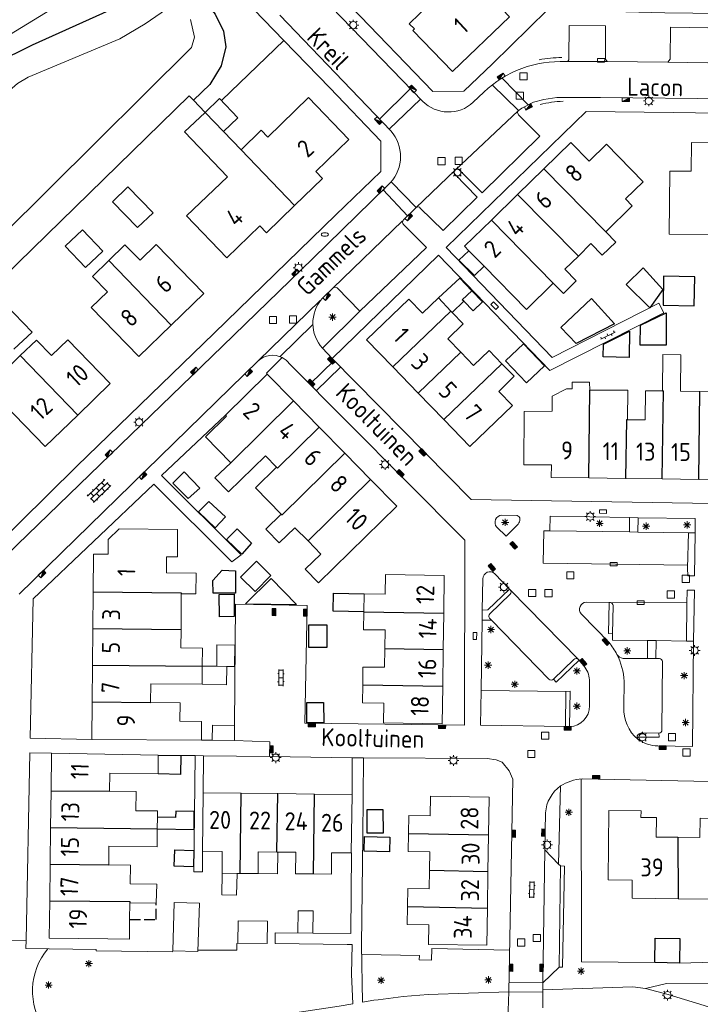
# Model space of a CAD drawing. Extents: x 168769 to 512904, y 516715 to 1559940.
# Tile 174 of 186: x 170398 to 170493, y 519833 to 519970. Entities that reach past the tile are written whole.
import ezdxf

# ---------------------------------------------------------------- set-up
doc = ezdxf.new("R2010")
doc.units = 0
doc.header["$MEASUREMENT"] = 0
doc.linetypes.add('OVERBOUW', pattern=[2, 1.5, -0.5])
doc.layers.get('0').update_dxf_attribs({"linetype": 'CONTINUOUS'})
for name, color, linetype, lineweight in [('B01_HOOFDGEBOUW', 10, 'CONTINUOUS', 0), ('B02_bijgebouw', 12, 'CONTINUOUS', 0), ('B07_scheidingsmuur', 14, 'CONTINUOUS', 25), ('B16_LUIFEL', 6, 'OVERBOUW', 25), ('Q04_wegmarkering', 7, 'CONTINUOUS', 0), ('Q21_LANTAARNPAAL', 7, 'CONTINUOUS', 18), ('Q23_kolk', 7, 'CONTINUOUS', 18), ('Q26_BOOM', 7, 'CONTINUOUS', 18), ('Q28_rioolput', 7, 'CONTINUOUS', 18), ('Q92_BRANDKRAAN', 7, 'CONTINUOUS', 0), ('Q96_STRAATKOLK', 7, 'CONTINUOUS', 0), ('Q97_TROTTOIRKOLK', 7, 'CONTINUOUS', 0), ('S02_symb_open_verh', 7, 'CONTINUOUS', 13), ('T02_RASTER', 34, 'CONTINUOUS', 0), ('T04_Haag', 72, 'CONTINUOUS', 0), ('T51_CULTUURSCHEIDING', 3, 'CONTINUOUS', 0), ('V00_kant_verharding', 252, 'CONTINUOUS', 0), ('V04_Kant_op_inrit', 254, 'CONTINUOUS', 13), ('V11_VERKEERSDREMPEL', 7, 'CONTINUOUS', 0), ('W00_KANT_WATER', 140, 'CONTINUOUS', 0)]:
    doc.layers.add(name, color=color, linetype=linetype, lineweight=lineweight)
for name, color, linetype in [('B14_dakrand_bijgebouw', 30, 'CONTINUOUS'), ('T20_TALUD', 34, 'CONTINUOUS'), ('Z02_Huisnummer', 253, 'CONTINUOUS'), ('Z06_STRAATNAAM', 7, 'CONTINUOUS')]:
    doc.layers.add(name, color=color, linetype=linetype)
doc.styles.add('ISOCP', font='isocp.shx', dxfattribs={"height": 1.8})

# ---------------------------------------------------------------- blocks, each defined once
blk = doc.blocks.new('Q26')
at = {"color": 0}
for p, q in [((-1, 0), (1, 0)), ((-0.7, 0.7), (0.7, -0.7)), ((0.7, 0.7), (-0.7, -0.7)), ((0, 1), (0, -1))]:
    blk.add_line(p, q, dxfattribs=at)
blk = doc.blocks.new('Q21')
at = {"color": 0}
for points in [[(-1.5, 0), (-1, 0)], [(-1.06, 1.06), (-0.71, 0.71)], [(0, 1.5), (0, 1)], [(1.06, 1.06), (0.71, 0.71)], [(1.5, 0), (1, 0)], [(-1.06, -1.06), (-0.71, -0.71)], [(0, -1.5), (0, -1)], [(1.06, -1.06), (0.71, -0.71)]]:
    blk.add_lwpolyline(points, dxfattribs=at)
blk.add_circle((0, 0), 1, dxfattribs=at)
blk = doc.blocks.new('Q28')
at = {"color": 0}
blk.add_lwpolyline([(1, 1), (1, -1), (-1, -1), (-1, 1)], close=True, dxfattribs=at)
blk = doc.blocks.new('Q23')
at = {"color": 0}
blk.add_lwpolyline([(0.99, -0.5), (-0.99, -0.5), (-0.99, 0.5), (0.99, 0.5), (0.99, -0.5)], dxfattribs=at)
blk = doc.blocks.new('Q97')
blk.add_hatch(color=256).paths.add_polyline_path([(-1, 1), (-1, 0), (1, 1)])
blk.add_line((1, 1), (-1, 0))
at = {"color": 0}
for points in [[(-1, 0), (-1, 1), (1, 1), (1, 0), (-1, 0)], [(0, 0.8), (0, 1)]]:
    blk.add_lwpolyline(points, dxfattribs=at)
blk = doc.blocks.new('Q96')
for p, q in [((-1, 0.88), (1, 0.88)), ((-1, 0.75), (1, 0.75)), ((-1, 0.63), (1, 0.63)), ((-1, 0.5), (1, 0.5)), ((-1, 0.38), (1, 0.38)), ((-1, 0.25), (1, 0.25)), ((-1, 0.12), (1, 0.12))]:
    blk.add_line(p, q)
at = {"color": 0}
blk.add_lwpolyline([(1, 1), (1, 0), (-1, 0), (-1, 1), (1, 1)], dxfattribs=at)
blk = doc.blocks.new('Q92')
at = {"color": 0}
blk.add_ellipse((0, 0), major_axis=(-0.991, 0), ratio=0.499983, start_param=1.570796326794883, end_param=7.853981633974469, dxfattribs=at)
blk = doc.blocks.new('S022')
at = {"color": 0}
for p, q in [((0.01, 1.15), (0.31, 1.15)), ((0.31, -2.3), (0.31, 2.3)), ((0.31, 2.1), (1.51, 2.1)), ((0.31, 0), (1.51, 0)), ((1.51, -2.3), (1.51, 2.3)), ((1.51, 1.05), (1.81, 1.05)), ((0.01, -1.15), (0.31, -1.15)), ((0.31, -2.1), (1.51, -2.1)), ((1.51, -1.05), (1.81, -1.05))]:
    blk.add_line(p, q, dxfattribs=at)
blk = doc.blocks.new('S024')
at = {"color": 0}
for p, q in [((0, 1.2), (6.7, 1.2)), ((0, 0), (6.7, 0)), ((0.2, 1.2), (0.2, 0)), ((1.25, 1.5), (1.25, 1.2)), ((1.25, 0), (1.25, -1.2)), ((2.3, 1.2), (2.3, 0)), ((3.35, 1.5), (3.35, 1.2)), ((3.35, 0), (3.35, -1.2)), ((4.4, 1.2), (4.4, 0)), ((5.45, 1.5), (5.45, 1.2)), ((5.45, 0), (5.45, -1.2)), ((6.5, 1.2), (6.5, 0)), ((0, -1.2), (6.7, -1.2)), ((0.2, -1.2), (0.2, -1.5)), ((2.3, -1.2), (2.3, -1.5)), ((4.4, -1.2), (4.4, -1.5)), ((6.5, -1.2), (6.5, -1.5))]:
    blk.add_line(p, q, dxfattribs=at)
blk = doc.blocks.new('S026')
for p, q in [((0, 0), (4.4, 0)), ((0.2, 0.5), (0.2, 0)), ((1.2, 0), (1.2, -0.5)), ((2.2, 0.5), (2.2, 0)), ((3.2, 0), (3.2, -0.5)), ((4.2, 0.5), (4.2, 0))]:
    blk.add_line(p, q)

msp = doc.modelspace()

# ---------------------------------------------------------------- linework, layer by layer
at = {"layer": 'B01_HOOFDGEBOUW'}
for p, q in [((170402.58, 519842.1), (170402.65, 519847.32)), ((170413.82, 519847.02), (170413.78, 519844.71)), ((170410.74, 519842), (170402.58, 519842.1))]:
    msp.add_line(p, q, dxfattribs=at)
for points in [[(170462.79, 519982.76), (170457.57, 519977.71), (170460.02, 519975.18), (170456.26, 519971.53), (170455.56, 519972.26), (170452.71, 519969.48), (170453.41, 519968.76), (170453.19, 519968.55), (170458.72, 519962.82), (170466.65, 519970.46), (170464.56, 519972.64), (170468.71, 519976.64), (170462.79, 519982.76)], [(170436.73, 519944.16), (170440.62, 519947.93), (170439.7, 519948.89), (170444.31, 519953.36), (170438.68, 519959.22), (170433.02, 519953.68), (170432.08, 519954.64), (170429.28, 519951.9)], [(170427.39, 519948.17), (170421.42, 519954.41), (170424.27, 519957.14)], [(170429.28, 519951.9), (170426.83, 519954.47), (170424.27, 519957.14)], [(170482.81, 519945.08), (170485.26, 519947.48), (170480.15, 519952.69), (170477.76, 519950.34), (170475.2, 519952.95), (170471.44, 519949.27)], [(170488.88, 519940.18), (170488.99, 519948.96), (170491.94, 519948.93), (170491.99, 519952.93), (170498.04, 519952.85)], [(170471.44, 519949.27), (170467.79, 519945.71)], [(170427.39, 519948.17), (170421.7, 519942.72), (170427.29, 519936.88), (170431.92, 519941.33), (170432.82, 519940.36), (170436.73, 519944.16)], [(170467.79, 519945.71), (170464.14, 519942.14)], [(170482.81, 519945.08), (170483.75, 519944.13), (170480.05, 519940.51)], [(170488.88, 519940.18), (170497.91, 519940.07), (170497.96, 519944.35)], [(170464.14, 519942.14), (170460.4, 519938.49)], [(170480.05, 519940.51), (170481.45, 519939.08), (170479.56, 519937.24), (170477.99, 519938.85), (170476.24, 519937.12)], [(170410.9, 519936.52), (170413.13, 519938.68), (170415.22, 519936.53), (170417.49, 519938.73), (170424.1, 519931.91), (170419.56, 519927.51)], [(170460.4, 519938.49), (170461.01, 519937.87), (170463.13, 519935.7)], [(170419.56, 519927.51), (170415.04, 519923.13), (170408.42, 519929.96), (170410.68, 519932.15), (170408.61, 519934.29), (170410.9, 519936.52)], [(170475.93, 519933.67), (170474.36, 519935.28), (170476.24, 519937.12)], [(170463.13, 519935.7), (170469, 519929.69)], [(170469, 519929.69), (170472.75, 519933.36), (170474.15, 519931.93), (170475.93, 519933.67)], [(170450.4, 519921.68), (170446.76, 519925.44), (170452.63, 519931.13), (170454.56, 519929.17), (170456.77, 519931.3)], [(170458.47, 519929.47), (170456.77, 519931.3)], [(170458.66, 519929.27), (170458.47, 519929.47)], [(170458.66, 519929.27), (170460.21, 519927.67), (170458.05, 519925.58), (170459.86, 519923.72)], [(170398.55, 519923.25), (170400.82, 519925.43), (170402.9, 519923.27), (170405.18, 519925.47), (170411.08, 519919.35), (170406.55, 519914.98)], [(170459.86, 519923.72), (170461.66, 519921.86), (170463.82, 519923.96), (170465.6, 519922.12)], [(170392.96, 519917.84), (170398.55, 519923.25)], [(170487.96, 519918.34), (170488.02, 519923.39), (170490.52, 519923.36), (170490.46, 519918.31), (170493.17, 519918.27)], [(170453.95, 519918.02), (170450.4, 519921.68)], [(170465.6, 519922.12), (170467.3, 519920.37)], [(170432.93, 519920.68), (170427.11, 519914.95)], [(170436.58, 519916.95), (170432.93, 519920.68)], [(170467.3, 519920.37), (170465.15, 519918.28), (170467.06, 519916.31), (170461.14, 519910.6), (170457.5, 519914.36)], [(170472.58, 519915.5), (170472.6, 519917.63), (170474.61, 519918.64), (170475.37, 519918.63), (170475.39, 519919.58), (170477.81, 519919.55), (170477.85, 519918.46)], [(170483.07, 519914.32), (170483.14, 519918.42), (170477.85, 519918.46)], [(170457.5, 519914.36), (170453.95, 519918.02)], [(170485.54, 519914.29), (170485.59, 519918.37), (170487.96, 519918.34)], [(170493.17, 519918.27), (170501.65, 519918.17)], [(170406.55, 519914.98), (170402.02, 519910.61), (170396.33, 519916.5)], [(170440.15, 519913.31), (170436.58, 519916.95)], [(170427.11, 519914.95), (170427.25, 519914.81), (170424.36, 519911.96), (170427.85, 519908.34)], [(170472.48, 519908.02), (170468.64, 519908.03), (170468.71, 519915.48), (170472.58, 519915.5)], [(170485.54, 519914.29), (170483.07, 519914.32)], [(170443.72, 519909.67), (170440.15, 519913.31)], [(170434.24, 519907.71), (170432.68, 519909.29), (170427.56, 519904.28), (170425.64, 519906.24), (170427.85, 519908.34)], [(170447.29, 519906.02), (170443.72, 519909.67)], [(170434.88, 519901.19), (170431.31, 519904.84), (170434.24, 519907.71)], [(170477.69, 519906.21), (170472.46, 519906.28), (170472.48, 519908.02)], [(170482.79, 519906.15), (170477.69, 519906.21)], [(170487.89, 519906.09), (170482.79, 519906.15)], [(170492.99, 519906.02), (170487.89, 519906.09)], [(170440.06, 519891.6), (170450.96, 519902.27), (170447.29, 519906.02)], [(170498.22, 519905.96), (170492.99, 519906.02)], [(170434.88, 519901.19), (170432.73, 519899.09), (170432.87, 519898.96), (170434.6, 519897.19), (170436.77, 519899.29), (170438.61, 519897.44)], [(170420.97, 519890.09), (170422.98, 519890.08), (170423.02, 519892.97), (170418.92, 519893), (170418.93, 519895.24), (170420.43, 519895.23), (170420.46, 519899.05), (170412.33, 519899.11), (170410.78, 519897.63), (170410.77, 519895.58), (170408.76, 519895.59), (170408.7, 519890.34)], [(170440.06, 519891.6), (170438.21, 519893.49), (170440.39, 519895.62), (170438.61, 519897.44)], [(170446.42, 519890.08), (170449.37, 519890.03), (170449.41, 519892.77), (170457.58, 519892.65), (170457.5, 519887.4)], [(170408.7, 519890.34), (170408.65, 519885.24)], [(170420.97, 519890.09), (170420.93, 519885.12), (170420.91, 519882.54)], [(170446.36, 519887.58), (170446.42, 519890.08)], [(170449.3, 519882.44), (170449.34, 519885.04), (170446.33, 519885.08), (170446.36, 519887.58)], [(170457.5, 519887.4), (170457.43, 519882.3)], [(170408.65, 519885.24), (170408.6, 519880.14)], [(170423.92, 519882.52), (170420.91, 519882.54)], [(170423.89, 519880.01), (170423.92, 519882.52)], [(170446.22, 519877.38), (170446.25, 519879.88), (170449.26, 519879.84), (170449.3, 519882.44)], [(170457.43, 519882.3), (170457.36, 519877.2)], [(170408.6, 519880.14), (170408.55, 519875.04)], [(170423.89, 519880.01), (170423.86, 519877.47)], [(170416.7, 519874.96), (170416.72, 519877.55)], [(170416.72, 519877.55), (170423.86, 519877.47)], [(170457.36, 519877.2), (170457.28, 519871.98), (170449.12, 519872.09), (170449.18, 519874.83), (170446.18, 519874.88), (170446.22, 519877.38)], [(170408.55, 519875.04), (170408.5, 519869.79), (170423.76, 519869.69)], [(170416.7, 519874.96), (170420.81, 519874.91), (170420.78, 519872.33)], [(170420.78, 519872.33), (170423.8, 519872.31)], [(170423.8, 519872.31), (170423.76, 519869.69)], [(170402.84, 519862.62), (170402.91, 519867.87), (170417.76, 519867.61)], [(170417.73, 519865.02), (170417.76, 519867.61)], [(170410.98, 519862.57), (170411.02, 519865.11), (170417.73, 519865.02)], [(170402.78, 519857.52), (170402.84, 519862.62)], [(170414.66, 519859.87), (170414.7, 519862.52), (170410.98, 519862.57)], [(170423.93, 519854.23), (170424.02, 519862.36)], [(170424.02, 519862.36), (170429.29, 519862.3)], [(170429.29, 519862.3), (170434.39, 519862.24)], [(170434.39, 519862.24), (170439.49, 519862.19)], [(170439.49, 519862.19), (170444.74, 519862.13), (170444.63, 519853.98), (170441.89, 519854.01), (170441.86, 519851.02), (170439.35, 519851.05)], [(170452.6, 519856.69), (170452.63, 519859.19), (170455.63, 519859.15), (170455.67, 519861.88), (170463.81, 519861.76), (170463.74, 519856.51)], [(170417.65, 519858.97), (170417.66, 519859.83), (170414.66, 519859.87)], [(170490.13, 519847.61), (170483.71, 519847.69), (170483.75, 519850.19), (170480.37, 519850.25), (170480.5, 519859.89), (170484.97, 519859.83), (170484.96, 519858.93), (170487.12, 519858.9), (170487.09, 519856.19), (170490.11, 519856.16)], [(170490.11, 519856.16), (170493.16, 519856.12), (170493.2, 519858.82), (170494.98, 519858.8), (170494.99, 519859.69), (170499.33, 519859.63)], [(170417.65, 519858.97), (170417.63, 519857.33)], [(170402.71, 519852.42), (170402.78, 519857.52)], [(170410.86, 519852.32), (170410.89, 519854.92), (170417.6, 519854.83), (170417.63, 519857.33)], [(170455.53, 519851.58), (170455.56, 519854.15), (170452.56, 519854.19), (170452.6, 519856.69)], [(170463.74, 519856.51), (170463.66, 519851.41)], [(170426.67, 519851.16), (170426.65, 519851.16), (170426.68, 519854.2), (170423.93, 519854.23)], [(170434.29, 519854.11), (170431.69, 519854.14), (170431.65, 519851.1), (170429.15, 519851.13)], [(170434.42, 519854.11), (170434.37, 519851.09), (170429.15, 519851.14)], [(170439.35, 519851.05), (170436.86, 519851.08), (170436.89, 519854.08), (170434.29, 519854.11)], [(170402.65, 519847.32), (170402.71, 519852.42)], [(170410.86, 519852.32), (170413.88, 519852.28)], [(170413.85, 519849.68), (170413.88, 519852.28)], [(170452.45, 519846.52), (170452.49, 519849.02), (170455.49, 519848.98), (170455.53, 519851.58)], [(170463.66, 519851.41), (170463.59, 519846.31)], [(170426.67, 519851.16), (170428.73, 519851.13)], [(170429.15, 519851.13), (170428.73, 519851.13)], [(170499.31, 519849.98), (170495.69, 519850.03), (170495.65, 519847.53), (170490.13, 519847.61)], [(170413.85, 519849.68), (170417.54, 519849.64), (170417.49, 519846.97), (170413.82, 519847.02)], [(170452.45, 519846.52), (170452.42, 519844.02)], [(170463.59, 519846.31), (170463.52, 519841.12), (170455.38, 519841.24), (170455.42, 519843.98), (170452.42, 519844.02)]]:
    msp.add_lwpolyline(points, dxfattribs=at)
at = {"layer": 'B02_bijgebouw'}
for points in [[(170424.27, 519957.14), (170426.3, 519959.06), (170428.85, 519956.37), (170426.83, 519954.47)], [(170411.39, 519944.67), (170413.54, 519946.75), (170417.03, 519943.16), (170414.89, 519941.08), (170411.39, 519944.67)], [(170421.39, 519907.09), (170423.57, 519904.78), (170421.94, 519903.36), (170419.77, 519905.5), (170421.39, 519907.09)], [(170423.89, 519880.01), (170425.9, 519879.99), (170425.92, 519882.96)], [(170428.39, 519879.97), (170428.42, 519882.94), (170425.92, 519882.96)], [(170427.31, 519879.97), (170425.9, 519879.99)], [(170423.86, 519877.47), (170427.27, 519877.39), (170427.31, 519879.97)], [(170427.31, 519879.97), (170428.39, 519879.97)], [(170428.36, 519869.64), (170428.38, 519871.74), (170425.3, 519871.77), (170425.28, 519869.67), (170428.36, 519869.64)], [(170426.67, 519851.16), (170426.6, 519848.13), (170428.66, 519848.11), (170428.73, 519851.13)], [(170423.5, 519846.97), (170419.98, 519847.07), (170419.77, 519840.36), (170423.28, 519840.26)], [(170423.5, 519846.97), (170423.28, 519840.26)], [(170437.23, 519845.9), (170439.33, 519845.9), (170439.3, 519842.83), (170437.21, 519842.84), (170437.23, 519845.9)], [(170413.78, 519844.71), (170413.75, 519841.97), (170410.74, 519842)], [(170428.85, 519841.43), (170428.88, 519844.53), (170432.95, 519844.48), (170432.91, 519841.38), (170428.85, 519841.43)]]:
    msp.add_lwpolyline(points, dxfattribs=at)
at = {"layer": 'B07_scheidingsmuur'}
for points in [[(170429.28, 519951.9), (170436.73, 519944.16)], [(170471.44, 519949.27), (170480.05, 519940.51)], [(170467.79, 519945.71), (170476.24, 519937.12)], [(170464.14, 519942.14), (170472.75, 519933.36)], [(170410.9, 519936.52), (170419.56, 519927.51)], [(170460.29, 519930.82), (170460.08, 519931.02), (170461.4, 519932.3)], [(170450.4, 519921.68), (170458.47, 519929.47)], [(170398.55, 519923.25), (170406.55, 519914.98)], [(170453.95, 519918.02), (170459.86, 519923.72)], [(170457.5, 519914.36), (170465.6, 519922.12)], [(170477.69, 519906.21), (170477.85, 519918.46)], [(170487.89, 519906.09), (170488.09, 519918.34)], [(170487.96, 519918.34), (170488.09, 519918.34)], [(170493.11, 519914.2), (170493.17, 519918.27)], [(170427.85, 519908.34), (170436.58, 519916.95)], [(170482.92, 519914.32), (170482.79, 519906.15)], [(170483.07, 519914.32), (170482.92, 519914.32)], [(170434.36, 519907.58), (170440.15, 519913.31)], [(170492.99, 519906.02), (170493.11, 519914.2)], [(170435, 519901.07), (170443.72, 519909.67)], [(170434.24, 519907.71), (170434.36, 519907.58)], [(170441.49, 519900.29), (170447.29, 519906.02)], [(170434.88, 519901.19), (170435, 519901.07)], [(170441.49, 519900.29), (170438.61, 519897.44)], [(170408.7, 519890.34), (170420.97, 519890.23), (170420.97, 519890.09)], [(170446.36, 519887.58), (170457.5, 519887.4)], [(170408.65, 519885.24), (170416.84, 519885.16)], [(170416.84, 519885.16), (170420.93, 519885.12)], [(170449.3, 519882.44), (170457.43, 519882.3)], [(170408.6, 519880.14), (170423.89, 519880.01)], [(170446.22, 519877.38), (170457.36, 519877.2)], [(170408.55, 519875.04), (170416.7, 519874.96)], [(170402.84, 519862.62), (170410.98, 519862.57)], [(170429.15, 519851.13), (170429.29, 519862.3)], [(170434.29, 519854.11), (170434.39, 519862.24)], [(170439.35, 519851.05), (170439.49, 519862.19)], [(170402.78, 519857.52), (170417.63, 519857.33)], [(170452.6, 519856.69), (170463.74, 519856.51)], [(170490.11, 519856.16), (170490.13, 519847.61)], [(170402.71, 519852.42), (170410.86, 519852.32)], [(170455.53, 519851.58), (170463.66, 519851.41)], [(170402.65, 519847.32), (170413.82, 519847.21), (170413.82, 519847.02)], [(170452.45, 519846.52), (170463.59, 519846.31)]]:
    msp.add_lwpolyline(points, dxfattribs=at)
at = {"layer": 'B14_dakrand_bijgebouw'}
for points in [[(170407.23, 519940.77), (170404.79, 519938.5), (170407.61, 519935.55), (170410.03, 519937.81), (170407.23, 519940.77)], [(170486.21, 519929.91), (170482.88, 519933.17), (170485.24, 519935.47), (170488.02, 519932.46), (170486.21, 519929.91)], [(170461.4, 519932.3), (170459.73, 519934.03), (170456.77, 519931.3)], [(170492.37, 519930.2), (170492.45, 519934.23), (170488.11, 519934.31), (170488.03, 519930.29), (170492.37, 519930.2)], [(170460.29, 519930.82), (170461.58, 519929.49), (170462.92, 519930.73), (170461.4, 519932.3)], [(170458.66, 519929.27), (170460.29, 519930.82)], [(170481.26, 519927.69), (170475.93, 519924.94), (170473.81, 519927.18), (170478.05, 519931.19), (170481.26, 519927.69)], [(170393.94, 519928.01), (170396.43, 519930.42), (170400.19, 519926.52), (170397.66, 519924.17)], [(170488.48, 519929.22), (170488.47, 519924.71), (170484.86, 519924.7), (170484.9, 519927.49)], [(170484.9, 519927.49), (170488.48, 519929.22)], [(170483.36, 519926.67), (170483.33, 519922.97), (170479.69, 519923.07), (170479.76, 519924.85), (170483.36, 519926.67)], [(170471.51, 519921.83), (170468.62, 519924.91), (170466.11, 519922.55), (170469, 519919.47), (170471.51, 519921.83)], [(170425.66, 519899.25), (170427.13, 519900.81), (170424.81, 519902.94), (170423.37, 519901.5)], [(170423.37, 519901.5), (170425.66, 519899.25)], [(170427.42, 519897.76), (170428.76, 519899.13), (170430.76, 519897.15), (170429.38, 519895.61)], [(170429.38, 519895.61), (170427.29, 519897.6), (170427.42, 519897.76)], [(170431.42, 519894.61), (170429.22, 519892.39), (170431.23, 519890.4), (170433.43, 519892.62), (170431.42, 519894.61)], [(170426.65, 519893.35), (170428.51, 519893.3), (170428.51, 519890.18), (170425.4, 519890.16), (170425.36, 519891.93), (170426.65, 519893.35)], [(170429.91, 519888.68), (170436.99, 519888.61), (170433.48, 519892.22), (170429.91, 519888.68)], [(170428.35, 519890.01), (170428.33, 519886.91), (170426.28, 519886.87), (170426.22, 519889.97), (170428.35, 519890.01)], [(170441.23, 519885.75), (170441.23, 519882.58), (170438.7, 519882.58), (170438.7, 519885.75), (170441.23, 519885.75)], [(170440.77, 519874.95), (170440.79, 519872.11), (170438.45, 519872.09), (170438.43, 519874.93), (170440.77, 519874.95)], [(170449.04, 519860.02), (170449.05, 519856.73), (170446.83, 519856.73), (170446.82, 519860.02), (170449.04, 519860.02)], [(170449.94, 519854.12), (170446.41, 519854.22), (170446.47, 519856.29), (170450, 519856.19), (170449.94, 519854.12)], [(170420.07, 519854.42), (170422.7, 519854.32), (170422.67, 519852.03), (170419.99, 519852.13), (170420.07, 519854.42)], [(170490.31, 519838.63), (170486.87, 519838.74), (170486.93, 519842.11), (170490.38, 519842.08), (170490.31, 519838.63)]]:
    msp.add_lwpolyline(points, dxfattribs=at)
at = {"layer": 'B14_dakrand_bijgebouw', "flags": 128}
for points in [[(170461.01, 519937.87), (170459.62, 519936.56), (170461.77, 519934.43), (170463.13, 519935.7)], [(170446.36, 519887.58), (170442.12, 519887.66), (170442.14, 519890.17), (170446.42, 519890.08)], [(170417.76, 519867.61), (170420.91, 519867.56), (170420.87, 519864.93), (170417.73, 519865.02)], [(170417.63, 519857.33), (170422.74, 519857.27), (170422.77, 519859.75), (170420.2, 519859.8), (170420.18, 519858.94), (170417.65, 519858.97)]]:
    msp.add_lwpolyline(points, dxfattribs=at)
at = {"layer": 'B16_LUIFEL'}
msp.add_lwpolyline([(170413.78, 519844.71), (170417.45, 519844.7), (170417.49, 519846.97)], dxfattribs=at)
at = {"layer": 'Q04_wegmarkering'}
for points in [[(170474.52, 519964.2), (170480.26, 519964.21)], [(170488.7, 519964.15), (170499.85, 519963.96)], [(170459.09, 519949.09), (170467.84, 519957.34)], [(170453.63, 519943.85), (170459.09, 519949.09)], [(170451.75, 519942.02), (170442.07, 519932.67)], [(170472.28, 519898.84), (170471.44, 519898.83), (170471.32, 519894.35), (170491.46, 519894.07)], [(170466.76, 519890.64), (170476.24, 519880.94)], [(170491.35, 519888.84), (170480.7, 519888.87)], [(170462.73, 519876.62), (170462.64, 519871.76), (170474.45, 519871.59)], [(170471.31, 519835.9), (170471.59, 519854.4)]]:
    msp.add_lwpolyline(points, dxfattribs=at)
msp.add_lwpolyline([(170484.54, 519869.81, -0.234043), (170482.56, 519874.3), (170482.6, 519877.9, 0.107767), (170481.62, 519881.64)], format="xyb", dxfattribs=at)
at = {"layer": 'T02_RASTER'}
for points in [[(170486.87, 519838.74), (170476.7, 519838.81), (170476.62, 519864.19)], [(170399.36, 519841.83), (170399.33, 519840.69)], [(170419.77, 519840.36), (170419.76, 519840.22), (170409.13, 519840.36), (170409.13, 519840.52), (170399.33, 519840.69)], [(170446.14, 519839.84), (170454.11, 519839.68), (170454.09, 519839.08), (170455.79, 519839.05), (170455.83, 519840.65)], [(170455.83, 519840.65), (170466.67, 519840.44)], [(170495.1, 519838.76), (170490.31, 519838.63)]]:
    msp.add_lwpolyline(points, dxfattribs=at)
at = {"layer": 'T04_Haag'}
msp.add_lwpolyline([(170426.61, 519958.83), (170435.24, 519967.17)], dxfattribs=at)
at = {"layer": 'T20_TALUD'}
for points in [[(170375.35, 519914.02), (170369.33, 519913.46), (170364.26, 519915.02), (170360.39, 519918.58), (170358.78, 519922.46), (170358.96, 519925.66), (170360.1, 519928.89), (170361.71, 519932.31), (170366.07, 519937.58), (170380.27, 519950.97), (170391.9, 519961.43), (170395.05, 519963.97), (170400.25, 519966.56), (170418.89, 519975), (170421.64, 519974.7), (170423.93, 519973.09)], [(170423.93, 519973.09), (170425.7, 519970.81), (170426.83, 519968.46), (170427.19, 519966.25), (170426.53, 519963.6), (170424.95, 519961.02)], [(170424.95, 519961.02), (170422.65, 519958.85)]]:
    msp.add_lwpolyline(points, dxfattribs=at)
at = {"layer": 'T51_CULTUURSCHEIDING'}
for points in [[(170375.35, 519914.02), (170396.27, 519934.22), (170422.07, 519959.46), (170422.65, 519958.85)], [(170422.65, 519958.85), (170424.27, 519957.14)], [(170557.53, 519843.33), (170531.17, 519843.31), (170530.63, 519835.58), (170488.5, 519835.78), (170485.59, 519835.09)], [(170423.29, 519840.43), (170428.7, 519840.46)], [(170428.7, 519840.46), (170428.7, 519841.35), (170428.85, 519841.43)]]:
    msp.add_lwpolyline(points, dxfattribs=at)
msp.add_lwpolyline([(170402.38, 519840.64, 0.342939), (170401.98, 519829.44)], format="xyb", dxfattribs=at)
at = {"layer": 'V00_kant_verharding'}
for points in [[(170531.95, 519999.23), (170531.65, 519998.37), (170530.13, 519997.29), (170518.66, 519998.28), (170504.23, 519999.58), (170504.12, 519994.95), (170504.12, 519994.87), (170503.89, 519970.82), (170488.3, 519971.02), (170471.93, 519971.41), (170464.28, 519963.89), (170460.3, 519960.09), (170455.98, 519960.06), (170444.62, 519971.86), (170443.64, 519972.87), (170437.41, 519979.29), (170430.19, 519986.73), (170423.97, 519993.26)], [(170454.56, 519958.7), (170422.12, 519992.28)], [(170386.19, 519883.96), (170386.25, 519888.07), (170394.5, 519896.13), (170406.44, 519907.86), (170425.54, 519926.36), (170442.46, 519942.85), (170448.75, 519948.92), (170448.75, 519953.13), (170441.63, 519960.56), (170435.24, 519967.17), (170420, 519982.92), (170414.84, 519978.85), (170392.01, 519964.86), (170380.22, 519953.56), (170360.71, 519934.82), (170356.72, 519930.97)], [(170450.13, 519954.56), (170434.68, 519970.67)], [(170474.96, 519969.24), (170474.93, 519964.62)], [(170474.96, 519969.24), (170480.02, 519969.2), (170480.02, 519964.54), (170480.26, 519964.21), (170488.7, 519964.15), (170489, 519964.56), (170489.05, 519968.99), (170499.46, 519968.83), (170499.4, 519964.37), (170499.85, 519963.96), (170503.59, 519963.9), (170505.9, 519963.87), (170509.61, 519963.81), (170509.96, 519964.21), (170510.04, 519968.67), (170520.87, 519968.43), (170520.85, 519964), (170521.26, 519963.62), (170527.9, 519963.52)], [(170463.08, 519959.96), (170461.6, 519958.54)], [(170470.9, 519953.83), (170467.9, 519956.8), (170467.75, 519957.11), (170467.84, 519957.34), (170468.39, 519957.74), (170470, 519958.55), (170471.44, 519958.95), (170473.24, 519959.21), (170474.41, 519959.23), (170479.32, 519959.19), (170497.39, 519959), (170515.51, 519958.77), (170526.64, 519958.56)], [(170457.83, 519938.31), (170477.35, 519957.27), (170489.44, 519957.1), (170514.38, 519956.75), (170525.46, 519956.6), (170535.02, 519932.25), (170540.11, 519919.62), (170546.87, 519902.55), (170546.74, 519876.54)], [(170462.85, 519945.95), (170470.9, 519953.83)], [(170459.68, 519949.1), (170462.85, 519945.95)], [(170449.51, 519946.76), (170450.08, 519947.35)], [(170454.24, 519943.8), (170457.41, 519940.66), (170462.17, 519945.31), (170459.04, 519948.51)], [(170449.51, 519946.76), (170439.27, 519936.77), (170426.69, 519924.57), (170411.1, 519909.46), (170398.14, 519896.88), (170394.3, 519893.1), (170391.89, 519890.51), (170390.17, 519887.89), (170389.3, 519885.8), (170388.16, 519878.23), (170387.7, 519846.04)], [(170451.88, 519942.15), (170453.63, 519943.85)], [(170455.11, 519938.33), (170451.89, 519941.53)], [(170445.82, 519929.45), (170455.11, 519938.33)], [(170456.78, 519937.23), (170472.28, 519921.17), (170488.14, 519929.2), (170487.46, 519930.54), (170472.59, 519923), (170457.83, 519938.31)], [(170456.78, 519937.23), (170441.95, 519922.87)], [(170442.07, 519932.67), (170440.54, 519931.16)], [(170445.82, 519929.45), (170442.68, 519932.68)], [(170440.63, 519924.27), (170445.82, 519929.45)], [(170440.63, 519924.27), (170441.95, 519922.87)], [(170431.67, 519922.54), (170398.39, 519890.05)], [(170435.02, 519922.97), (170432.84, 519920.81), (170432.93, 519920.68)], [(170441.95, 519922.87), (170461.3, 519903.23)], [(170436, 519922.15), (170460.42, 519897.55)], [(170418.23, 519906.54), (170427.11, 519914.95)], [(170418.23, 519906.54), (170429.31, 519895.5), (170428.02, 519894.52), (170417.14, 519905.36), (170400.35, 519889.38)], [(170520.67, 519872.65), (170519.83, 519871.06), (170518.72, 519869.68), (170516.82, 519868.85), (170514.84, 519868.57), (170494.43, 519868.81), (170494.9, 519902.66), (170461.3, 519903.23)], [(170465.61, 519901.04), (170467.72, 519900.98)], [(170483.34, 519898.7), (170472.28, 519898.84), (170472.33, 519900.89), (170483.34, 519900.7)], [(170491.57, 519898.57), (170492.5, 519898.56), (170492.4, 519892.57), (170491.47, 519892.59), (170491.45, 519893.66), (170491.57, 519898.57), (170484.52, 519898.67), (170484.56, 519900.67), (170483.34, 519900.7), (170483.34, 519898.7), (170484.52, 519898.67)], [(170492.5, 519898.56), (170492.52, 519900.56), (170484.56, 519900.67)], [(170467.87, 519899.79), (170466.17, 519898.12), (170464.88, 519899.35)], [(170460.37, 519871.76), (170460.42, 519897.55)], [(170466.65, 519890.74), (170463.64, 519887.84), (170462.87, 519887.82)], [(170491.29, 519883.5), (170491.35, 519888.75), (170491.4, 519890.59), (170492.39, 519890.59), (170492.28, 519883.46), (170491.29, 519883.5)], [(170399.94, 519869.97), (170400.35, 519889.38)], [(170428.38, 519871.74), (170428.52, 519888.65), (170438.51, 519888.47), (170438.16, 519872.06), (170460.37, 519871.76)], [(170480.51, 519888.87), (170480.45, 519884.53), (170481.01, 519884.51)], [(170462.87, 519887.82), (170462.85, 519886.4)], [(170462.73, 519876.62), (170462.85, 519886.4)], [(170462.85, 519886.4), (170464.14, 519886.42)], [(170481.01, 519884.51), (170481, 519883.61), (170485.87, 519883.58)], [(170485.87, 519881.09), (170485.87, 519883.58)], [(170485.87, 519883.58), (170487.06, 519883.56)], [(170487.06, 519883.56), (170487.04, 519881.08)], [(170487.06, 519883.56), (170491.29, 519883.5)], [(170491.29, 519883.5), (170491.29, 519883.5)], [(170472.77, 519878.18), (170473.15, 519877.77), (170476.36, 519880.83)], [(170476.36, 519880.83), (170476.36, 519880.83), (170477.15, 519879.86)], [(170487.04, 519881.08), (170485.87, 519881.09)], [(170477.81, 519877.81), (170477.8, 519874.47)], [(170474.52, 519876.48), (170462.73, 519876.62)], [(170475.03, 519871.59), (170474.45, 519871.59), (170474.52, 519876.48), (170475.09, 519876.5), (170475.03, 519871.59)], [(170487.46, 519870.68), (170487.47, 519870.12), (170484.42, 519870.13)], [(170408.5, 519869.79), (170399.94, 519869.97)], [(170423.76, 519869.69), (170425.28, 519869.67)], [(170433.25, 519867.4), (170433.28, 519869.46), (170428.36, 519869.64)], [(170399.36, 519841.83), (170399.9, 519867.93)], [(170402.91, 519867.87), (170399.9, 519867.93)], [(170422.89, 519867.54), (170420.91, 519867.56)], [(170422.7, 519851.35), (170422.89, 519867.54)], [(170424.08, 519867.53), (170422.89, 519867.54)], [(170424.02, 519862.36), (170424.08, 519867.53)], [(170433.25, 519867.4), (170424.08, 519867.53)], [(170433.25, 519867.4), (170444.77, 519867.24)], [(170444.74, 519862.13), (170444.77, 519867.24)], [(170446.32, 519867.23), (170444.77, 519867.24)], [(170446.32, 519867.23), (170446.24, 519856.26)], [(170463.56, 519867.13), (170446.32, 519867.23)], [(170466.57, 519834.66), (170467.13, 519864.28), (170466.59, 519865.4), (170465.64, 519866.64), (170464.8, 519866.94), (170463.56, 519867.13)], [(170496.77, 519863.88), (170476.77, 519864.29)], [(170473.48, 519852.44), (170473.76, 519863.31)], [(170471.67, 519859.58), (170471.59, 519854.4), (170473.48, 519852.44)], [(170446.06, 519841.19), (170446.24, 519856.26)], [(170423.93, 519854.23), (170423.9, 519851.33), (170422.7, 519851.35)], [(170444.64, 519853.98), (170444.57, 519842.74), (170434.02, 519842.85), (170434.04, 519841.37), (170444.06, 519841.22), (170444.74, 519841.21)], [(170473.48, 519852.44), (170473.77, 519852.17)], [(170473.55, 519838.06), (170474.05, 519838.09), (170474.33, 519852.16), (170473.77, 519852.17)], [(170473.77, 519852.17), (170473.55, 519838.06)], [(170552.58, 519847.9), (170557.54, 519847.62), (170557.53, 519843.33), (170557.52, 519838.53), (170539.56, 519838.93), (170513.62, 519826.67), (170488.75, 519834.28), (170485.59, 519835.09), (170483.82, 519835.32)], [(170399.36, 519841.83), (170394.61, 519841.76), (170394.56, 519829.53), (170407.09, 519829.37), (170407.19, 519829.37), (170420.71, 519829.31), (170442.95, 519832.63), (170444.83, 519832.95)], [(170444.68, 519837.11), (170444.74, 519841.21)], [(170446.19, 519833.19), (170446.06, 519841.19)], [(170473.55, 519838.06), (170471.31, 519835.9), (170471.28, 519834.93)], [(170444.68, 519837.11), (170444.83, 519832.95)], [(170471.28, 519834.93), (170483.82, 519835.32)], [(170471.28, 519834.93), (170471.29, 519832.43)], [(170446.19, 519833.19), (170447.75, 519833.46), (170448.36, 519833.54), (170451.85, 519834.01), (170455.35, 519834.25), (170466.57, 519834.66)], [(170466.57, 519834.66), (170466.46, 519832.02), (170466.43, 519831.37), (170466.36, 519829.57)]]:
    msp.add_lwpolyline(points, dxfattribs=at)
for points in [[(170474.52, 519964.2, 0.205415), (170463.08, 519959.96)], [(170474.93, 519964.62, -0.382599), (170474.52, 519964.2)], [(170461.6, 519958.54, -0.405572), (170454.56, 519958.7)], [(170450.08, 519947.35, 0.384211), (170450.13, 519954.56)], [(170459.04, 519948.51, -0.893072), (170459.68, 519949.1)], [(170453.63, 519943.85, -0.485918), (170454.24, 519943.8)], [(170451.89, 519941.53, -0.363782), (170451.88, 519942.15)], [(170442.68, 519932.68, 0.33607), (170442.07, 519932.67)], [(170440.54, 519931.16, 0.377122), (170440.63, 519924.27)], [(170431.67, 519922.54, -0.311316), (170435.02, 519922.97)], [(170435.02, 519922.97, -0.110743), (170436, 519922.15)], [(170464.88, 519899.35, -0.627146), (170465.61, 519901.04)], [(170467.72, 519900.98, -0.354477), (170468.11, 519900.49)], [(170468.11, 519900.49, -0.162235), (170467.87, 519899.79)], [(170462.87, 519887.82), (170462.94, 519892.17, -0.65696), (170464.62, 519892.87), (170466.65, 519890.74)], [(170466.65, 519890.74), (170466.76, 519890.64, -0.343219), (170466.77, 519890.03), (170463.9, 519887.3, 0.36523), (170463.85, 519886.7), (170464.14, 519886.42)], [(170485.87, 519881.09), (170482.48, 519881.09, -0.224126), (170481.62, 519881.64, 0.04455), (170480.52, 519883.3), (170476.66, 519887.26, -0.614419), (170477.32, 519888.93), (170480.51, 519888.87)], [(170480.51, 519888.87), (170480.7, 519888.87, -0.32804), (170481.08, 519888.45), (170481.01, 519884.51)], [(170464.14, 519886.42), (170472.15, 519878.21, 0.403855), (170472.77, 519878.18)], [(170492.28, 519883.46), (170492.12, 519868.83), (170487.32, 519868.9, -0.154951), (170484.54, 519869.81, -0.179668), (170484.42, 519870.13)], [(170472.77, 519878.18), (170475.63, 519880.92, -0.386606), (170476.24, 519880.94), (170476.36, 519880.83)], [(170487.46, 519870.68, 0.377466), (170487.88, 519871.09), (170487.95, 519880.64, 0.310362), (170487.53, 519881.09), (170487.04, 519881.08)], [(170477.15, 519879.86, -0.151133), (170477.81, 519877.81)], [(170477.8, 519874.47, -0.408355), (170475.03, 519871.59)], [(170484.42, 519870.13, -0.168434), (170484.52, 519870.43, -0.18268), (170485.2, 519870.72), (170487.46, 519870.68)], [(170476.77, 519864.29, 0.133241), (170473.76, 519863.31)], [(170473.76, 519863.31, 0.224131), (170471.67, 519859.58)]]:
    msp.add_lwpolyline(points, format="xyb", dxfattribs=at)
at = {"layer": 'V04_Kant_op_inrit'}
for points in [[(170473.93, 519964.76, 0.058586), (170470.79, 519964.45)], [(170474.12, 519958.68, 0.050352), (170470.92, 519958.24)]]:
    msp.add_lwpolyline(points, format="xyb", dxfattribs=at)
at = {"layer": 'V11_VERKEERSDREMPEL'}
for points in [[(170467.93, 519957.42), (170464.26, 519960.98)], [(170465.62, 519961.92), (170469.25, 519958.21)], [(170452.85, 519960.4), (170448.56, 519956.19)], [(170449.89, 519954.78), (170454.27, 519958.98)], [(170453.65, 519943.88), (170450.17, 519947.45)], [(170449.06, 519946.33), (170452.46, 519942.72)], [(170440.3, 519930.92), (170431.67, 519922.54)], [(170434.69, 519923.09), (170439.26, 519927.61)], [(170442.23, 519922.58), (170438.87, 519919.26)], [(170439.75, 519918.37), (170443.14, 519921.66)], [(170466.59, 519835.96), (170471.31, 519835.9)], [(170471.28, 519834.6), (170466.57, 519834.66)]]:
    msp.add_lwpolyline(points, dxfattribs=at)
at = {"layer": 'W00_KANT_WATER'}
for points in [[(170418.92, 519971.53), (170415.92, 519969.46), (170412.43, 519967.4), (170399.64, 519962.04), (170398.16, 519961.15), (170394.35, 519957.84), (170370.97, 519934.64), (170366.9, 519930.21), (170365.53, 519927.74), (170364.66, 519925.06), (170364.71, 519923.04), (170365.44, 519921.76), (170367.32, 519919.54), (170368.48, 519918.84), (170369.69, 519918.55), (170371.16, 519918.48)], [(170371.16, 519918.48), (170373.07, 519919.09), (170375.11, 519920.02), (170377.51, 519921.86), (170382.7, 519926.79), (170422.39, 519966.18), (170422.81, 519967.6), (170422.23, 519970.09)]]:
    msp.add_lwpolyline(points, dxfattribs=at)

# ---------------------------------------------------------------- block references
at = {"layer": 'Q21_LANTAARNPAAL', "xscale": 0.5, "yscale": 0.5}
for p in [(170444.91, 519969.29), (170486.04, 519958.73), (170459.4, 519948.78), (170437.28, 519935.5), (170415.1, 519913.97), (170449.33, 519908.1), (170477.89, 519900.84), (170465.88, 519891.02), (170492.43, 519882.19), (170485.17, 519870.09), (170434.11, 519867.26), (170458.86, 519866.87), (170471.88, 519855.11), (170488.65, 519834.18)]:
    msp.add_blockref('Q21', p, dxfattribs=at)
at = {"layer": 'Q23_kolk'}
for p, xscale, yscale, rotation in [((170479.41, 519964.38), 0.4999999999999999, 0.4999999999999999, 359.4399838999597), ((170464.58, 519930.22), 0.4999999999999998, 0.4999999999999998, 134.8476989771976), ((170479.66, 519901.54), 0.5, 0.5, 359.4399838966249), ((170461.84, 519884.2), 0.4999999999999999, 0.4999999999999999, 268.6516947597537)]:
    msp.add_blockref('Q23', p, dxfattribs=dict(at, xscale=xscale, yscale=yscale, rotation=rotation))
at = {"layer": 'Q23_kolk', "xscale": 0.5, "yscale": 0.5}
for p in [(170481.16, 519894.21), (170484.9, 519888.86)]:
    msp.add_blockref('Q23', p, dxfattribs=at)
at = {"layer": 'Q26_BOOM', "xscale": 0.5, "yscale": 0.5}
for p in [(170442.02, 519928.62), (170466.05, 519900.03), (170479.2, 519899.89), (170485.67, 519899.49), (170491.38, 519899.68), (170464.07, 519885.1), (170483.05, 519882.13), (170463.68, 519880.14), (170476.04, 519879.33), (170490.97, 519878.68), (170467.39, 519877.47), (170476.04, 519874.42), (170491.17, 519872.15), (170474.91, 519859.65), (170408.09, 519838.57), (170476.61, 519837.52), (170448.78, 519836.24), (170463.71, 519836.3), (170402.5, 519835.58)]:
    msp.add_blockref('Q26', p, dxfattribs=at)
at = {"layer": 'Q28_rioolput', "xscale": 0.5, "yscale": 0.5}
for p in [(170468.61, 519962.16), (170468.1, 519959.47), (170457.2, 519950.35), (170459.58, 519950.39), (170433.74, 519928.21), (170436.51, 519928.29), (170475.13, 519892.66), (170491.2, 519892.17), (170469.81, 519890.18), (170472.09, 519890.16), (170489.11, 519889.99), (170471.61, 519870.32), (170489.27, 519870.1), (170469.69, 519867.76), (170491.29, 519867.97), (170468.27, 519841.52), (170470.47, 519842.13)]:
    msp.add_blockref('Q28', p, dxfattribs=at)
at = {"layer": 'Q92_BRANDKRAAN', "xscale": 0.5, "yscale": 0.5}
msp.add_blockref('Q92', (170440.95, 519940.13), dxfattribs=at)
at = {"layer": 'Q96_STRAATKOLK'}
for p, xscale, yscale, rotation in [((170442.04, 519922.77), 0.5, 0.5, 134.1776290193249), ((170438.87, 519919.26), 0.4999999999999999, 0.4999999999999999, 314.9695397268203), ((170454.74, 519909.95), 0.4999999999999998, 0.4999999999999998, 134.3603607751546), ((170451.3, 519906.69), 0.4999999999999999, 0.4999999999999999, 314.9695397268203), ((170467.43, 519896.99), 0.4999999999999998, 0.4999999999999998, 132.5924947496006), ((170464, 519893.58), 0.5, 0.5, 311.5855054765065), ((170433.63, 519887.54), 0.5, 0.5, 268.9231384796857), ((170438.49, 519887.45), 0.5, 0.5, 88.92313847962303), ((170480.25, 519883.59), 0.5, 0.5, 133.7202007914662), ((170476.73, 519880.38), 0.5, 0.5, 311.5855054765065), ((170439.15, 519872.04), 0.5, 0.5, 179.4682064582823), ((170457.27, 519871.8), 0.5, 0.5, 179.4682064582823), ((170474.75, 519871.59), 0.5, 0.5, 179.4682064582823), ((170433.27, 519868.42), 0.5, 0.5, 268.9231384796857), ((170487.98, 519868.89), 0.5, 0.5, 179.4682064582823), ((170478.72, 519864.28), 0.4999999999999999, 0.4999999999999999, 359.1384742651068), ((170466.98, 519856.66), 0.4999999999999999, 0.4999999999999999, 268.9231384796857), ((170471.63, 519856.81), 0.4999999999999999, 0.4999999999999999, 88.75089146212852), ((170466.63, 519838), 0.4999999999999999, 0.4999999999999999, 268.9231384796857), ((170471.37, 519837.98), 0.4999999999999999, 0.4999999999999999, 88.7939512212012)]:
    msp.add_blockref('Q96', p, dxfattribs=dict(at, xscale=xscale, yscale=yscale, rotation=rotation))
at = {"layer": 'Q97_TROTTOIRKOLK'}
for p, xscale, yscale, rotation in [((170465.63, 519961.93), 0.5, 0.5, 31.68449081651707), ((170453.01, 519960.24), 0.5, 0.5, 314.1167219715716), ((170469.17, 519958.13), 0.5, 0.5, 206.2642172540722), ((170482.86, 519959.15), 0.4999999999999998, 0.4999999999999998, 179.3538343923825), ((170448.59, 519956.16), 0.5, 0.5, 133.7202007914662), ((170448.93, 519946.2), 0.5, 0.5, 43.68843385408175), ((170452.46, 519942.72), 0.4999999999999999, 0.4999999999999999, 224.4492310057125), ((170437.04, 519934.61), 0.5, 0.5, 44.11672196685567), ((170441.03, 519931.65), 0.5, 0.5, 227.1323684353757), ((170422.96, 519920.95), 0.5, 0.5, 44.11672196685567), ((170430.15, 519921.06), 0.5, 0.5, 224.1776290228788), ((170411.06, 519909.43), 0.5, 0.5, 44.11672196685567), ((170415.45, 519906.71), 0.5, 0.5, 224.1776290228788), ((170401.42, 519893), 0.4999999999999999, 0.4999999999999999, 224.1776290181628)]:
    msp.add_blockref('Q97', p, dxfattribs=dict(at, xscale=xscale, yscale=yscale, rotation=rotation))
at = {"layer": 'S02_symb_open_verh'}
for name, p, xscale, yscale, rotation in [('S026', (170479.38, 519925.56), 0.5, 0.5, 26.42686370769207), ('S024', (170410.73, 519905.58), 0.5, 0.5, 224.1958368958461), ('S022', (170434.38, 519878.39), 0.4999999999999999, 0.4999999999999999, 359.7010682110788), ('S022', (170470.22, 519848.86), 0.5, 0.5, 178.7917228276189)]:
    msp.add_blockref(name, p, dxfattribs=dict(at, xscale=xscale, yscale=yscale, rotation=rotation))

# ---------------------------------------------------------------- texts
at = {"layer": 'Z02_Huisnummer', "style": 'ISOCP'}
for s, rotation, p in [('1', 42.7306, (170460.3, 519967.9)), ('2', 43, (170438.53, 519950.69)), ('8', 44, (170475.88, 519947.2)), ('6', 44, (170471.65, 519943.49)), ('4', 43, (170428.61, 519941.06)), ('4', 44, (170467.73, 519939.65)), ('2', 44.2893, (170464.58, 519936.7)), ('6', 43, (170418.75, 519931.79)), ('8', 43, (170413.93, 519927.06)), ('1', 312.7527, (170450.28, 519925.72)), ('10', 43, (170406.38, 519918.68)), ('3', 313, (170452.79, 519922.1)), ('5', 313, (170456.6, 519918.17)), ('12', 43, (170401.33, 519914.04)), ('2', 315.5337, (170429.37, 519915.23)), ('7', 313, (170460.11, 519914.98)), ('4', 316, (170434.22, 519912.44)), ('6', 316, (170437.84, 519908.75)), ('8', 316, (170441.42, 519905.09)), ('10', 316, (170443.53, 519900.48)), ('1', 88, (170414.55, 519892.48)), ('12', 88.0241, (170456.13, 519888.6)), ('3', 88, (170412.44, 519886.35)), ('14', 88, (170456.47, 519883.81)), ('5', 88, (170412.39, 519881.72)), ('16', 88, (170456.39, 519878.29)), ('7', 88, (170412.34, 519876.19)), ('18', 88, (170455.37, 519873.03)), ('9', 88, (170414.5, 519871.55)), ('11', 88, (170408.04, 519864.2)), ('13', 88, (170406.71, 519858.33)), ('28', 89.6411, (170462.33, 519857.21)), ('15', 88, (170406.65, 519853.43)), ('30', 90, (170462.49, 519852.31)), ('17', 88, (170406.58, 519847.92)), ('32', 90, (170462.41, 519847.23)), ('19', 88, (170407.79, 519843.4)), ('34', 90, (170461.41, 519842.02))]:
    msp.add_text(s, height=2.5, rotation=rotation, dxfattribs=at).set_placement(p)
for s, p in [('9', (170473.83, 519908.8)), ('11', (170479.63, 519908.69)), ('13', (170484.27, 519908.63)), ('15', (170489.14, 519908.57)), ('20', (170424.83, 519857.34)), ('22', (170430.39, 519857.25)), ('24', (170435.35, 519857.15)), ('26', (170440.41, 519856.94)), ('39', (170484.88, 519850.72))]:
    msp.add_text(s, height=2.5, dxfattribs=at).set_placement(p)
at = {"layer": 'Z06_STRAATNAAM', "style": 'ISOCP'}
for s, rotation, p in [('Kreil', 314.6808, (170438.27, 519967.42)), ('Lacon', 359.1384, (170483.03, 519959.48)), ('Gammels', 44.349, (170438.53, 519931.45)), ('Kooltuinen', 314.6734, (170442.28, 519917.89)), ('Kooltuinen', 358.8506, (170440.42, 519868.88))]:
    msp.add_text(s, height=2.5, rotation=rotation, dxfattribs=at).set_placement(p)

doc.saveas('drawing.dxf')
